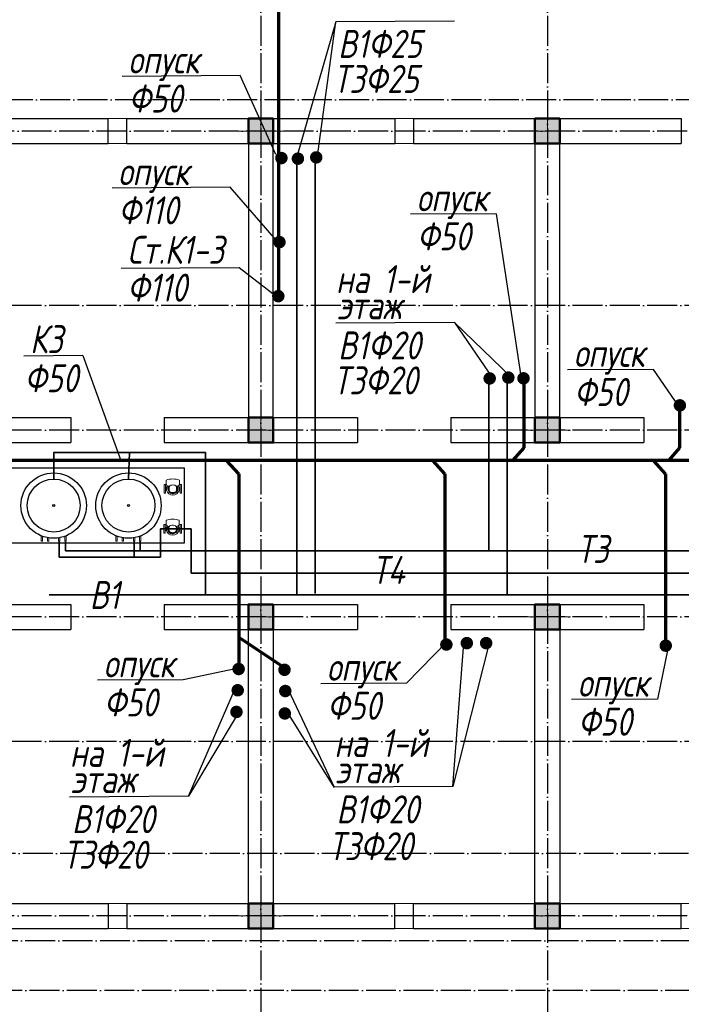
# Model space of a CAD drawing. Extents: x -4445 to 1909585, y 1860 to 289234.
# Tile 7 of 110: x 209969 to 220590, y 203971 to 219779. Entities that reach past the tile are written whole.
import ezdxf

# ---------------------------------------------------------------- set-up
doc = ezdxf.new("R2010")
doc.units = 0
doc.header["$LTSCALE"] = 0.5
doc.header["$MEASUREMENT"] = 0
doc.linetypes.add('ACAD_ISO04W100', pattern=[30, 24, -3, 0, -3])
doc.layers.get('0').update_dxf_attribs({"linetype": 'CONTINUOUS', "lineweight": 18})
for name, color, linetype in [('kolonn', 7, 'CONTINUOUS'), ('os', 3, 'CONTINUOUS'), ('V325--3203', 7, 'CONTINUOUS')]:
    doc.layers.add(name, color=color, linetype=linetype)
for name, color, linetype, lineweight in [('В1', 5, 'CONTINUOUS', 35), ('К1', 24, 'бытовая канализация', 70), ('Т3', 1, 'CONTINUOUS', 35), ('Т4', 6, 'CONTINUOUS', 35)]:
    doc.layers.add(name, color=color, linetype=linetype, lineweight=lineweight)
doc.styles.add('GOST', font='isocpeur.ttf')
doc.styles.add('Isocpeur', font='isocpeui.ttf', dxfattribs={"height": 250})
doc.styles.get("Standard").update_dxf_attribs({"font": 'spds.shx', "oblique": 15})
doc.styles.add('style1', font='isocpeui.ttf', dxfattribs={"height": 80})
doc.linetypes.add('бытовая канализация', pattern='A,5,-0.5,["К1",Standard,S=0.7,R=0,X=0,Y=-0.35],-2', length=7.5)

# ---------------------------------------------------------------- blocks, each defined once
blk = doc.blocks.new('ghsdd')
at = {"ltscale": 50}
h = blk.add_hatch(color=256, dxfattribs=at)
h.paths.add_polyline_path([(0, 200), (-200, 200), (-200, 0), (0, 0)])
h.paths.add_polyline_path([(200, 0), (200, 200), (0, 200), (0, 0)])
h.paths.add_polyline_path([(0, 0), (-200, 0), (-200, -200), (0, -200)])
h.paths.add_polyline_path([(0, 0), (0, -200), (200, -200), (200, 0)])
at = {"lineweight": 0}
for p, q in [((0, -374), (0, 374)), ((-374, 0), (374, 0))]:
    blk.add_line(p, q, dxfattribs=at)
at = {"lineweight": 50, "ltscale": 50}
blk.add_lwpolyline([(200, 200), (200, -200), (-200, -200), (-200, 200), (200, 200)], dxfattribs=at)
blk = doc.blocks.new('Бойлер')
at = {"ltscale": 250, "elevation": -330}
for points in [[(494, 179), (569, 179), (569, 201), (485, 201)], [(519, 79), (569, 79), (569, 101), (515, 101)], [(519, -79), (569, -79), (569, -101), (515, -101)], [(494, -179), (569, -179), (569, -201), (485, -201)]]:
    blk.add_lwpolyline(points, dxfattribs=at)
at = {"color": 8, "lineweight": -3}
blk.add_circle((0, 0, -25), 525, dxfattribs=at)
at = {"layer": 'V325--3203', "color": 244, "linetype": 'Continuous', "lineweight": -3, "true_color": 0x991b1e}
for centre, radius in [((0, 0, -1870), 425), ((0, 0), 16), ((0, 0), 16)]:
    blk.add_circle(centre, radius, dxfattribs=at)
blk = doc.blocks.new('wbhrekzwbz')
for p, q in [((833685, 608493), (833825, 608493)), ((833685, 608493), (833685, 608473)), ((833685, 608473), (833825, 608473)), ((833752, 608455), (833752, 608473)), ((833757, 608455), (833757, 608473)), ((833825, 608493), (833825, 608473)), ((833835, 608459), (833846, 608459)), ((833846, 608459), (833847, 608459)), ((833847, 608459), (833893, 608459)), ((833767, 608422), (833766, 608422)), ((833767, 608422), (833768, 608426)), ((833768, 608421), (833771, 608431)), ((833769, 608425), (833768, 608426)), ((833771, 608431), (833772, 608434)), ((833775, 608428), (833771, 608431)), ((833772, 608434), (833777, 608435)), ((833773, 608420), (833775, 608428)), ((833780, 608429), (833775, 608428)), ((833777, 608435), (833781, 608432)), ((833778, 608419), (833780, 608429)), ((833781, 608422), (833779, 608423)), ((833780, 608419), (833779, 608418)), ((833781, 608432), (833780, 608429)), ((833781, 608422), (833780, 608419)), ((833795, 608406), (833795, 608420)), ((833795, 608286), (833795, 608299)), ((833685, 608233), (833825, 608233)), ((833685, 608233), (833685, 608213)), ((833685, 608213), (833825, 608213)), ((833752, 608251), (833752, 608233)), ((833757, 608251), (833757, 608233)), ((833825, 608233), (833825, 608213)), ((833846, 608247), (833835, 608247)), ((833847, 608247), (833846, 608247)), ((833893, 608247), (833847, 608247))]:
    blk.add_line(p, q)
for centre, radius, start, end in [((833755, 608353), 102, 61.8806, 298.1194), ((833835, 608420), 39.2, 90, 180), ((833617, 608353), 296, 339.048, 20.952), ((833755, 608353), 80, 78.5833, 300.4637), ((833755, 608353), 70, 54.6499, 305.3501), ((833825, 608353), 131, 166.0375, 193.9625), ((833732, 608376), 35, 103.9625, 166.0375), ((833732, 608330), 35, 193.9625, 256.0375), ((833755, 608283), 131, 76.0375, 103.9625), ((833755, 608423), 131, 256.0375, 283.9625), ((833755, 608353), 80, 59.5363, 71.4167), ((833778, 608376), 35, 13.9625, 76.0375), ((833778, 608330), 35, 283.9625, 346.0375), ((833685, 608353), 131, 346.0375, 13.9625), ((833835, 608286), 39.2, 180, 270)]:
    blk.add_arc(centre, radius, start, end)
for major_axis, start_param, end_param in [((-6.52, 1.75), 0, 0.083762), ((6.52, -1.75), 6.199423, 6.283185)]:
    blk.add_ellipse((833773, 608420), major_axis=major_axis, ratio=0.573576, start_param=start_param, end_param=end_param)
for points, knots in [([(833729, 608451), (833729, 608454), (833730, 608456), (833730, 608463), (833730, 608468), (833730, 608473)], [7.52244, 7.52244, 7.52244, 7.52244, 8.303277, 8.303277, 9.72141, 9.72141, 9.72141, 9.72141]), ([(833751, 608455), (833751, 608457), (833751, 608459), (833751, 608466), (833751, 608469), (833751, 608473)], [-1.848966, -1.848966, -1.848966, -1.848966, -1.076677, -1.076677, 0, 0, 0, 0]), ([(833759, 608473), (833759, 608465), (833759, 608460), (833759, 608455), (833759, 608455), (833759, 608455)], [-3.537369, -3.537369, -3.537369, -3.537369, -1.950951, -1.950951, -1.895791, -1.895791, -1.895791, -1.895791]), ([(833780, 608473), (833780, 608470), (833780, 608467), (833780, 608459), (833780, 608455), (833781, 608451)], [0, 0, 0, 0, 0.922683, 0.922683, 2.206235, 2.206235, 2.206235, 2.206235]), ([(833730, 608233), (833724, 608243), (833718, 608252), (833711, 608261), (833711, 608261), (833711, 608261)], [0, 0, 0, 0, 3.345116, 3.345116, 3.347361, 3.347361, 3.347361, 3.347361]), ([(833751, 608233), (833751, 608237), (833751, 608241), (833751, 608247), (833751, 608249), (833751, 608251)], [-2.538457, -2.538457, -2.538457, -2.538457, -1.261815, -1.261815, -0.72095, -0.72095, -0.72095, -0.72095]), ([(833759, 608251), (833759, 608250), (833759, 608250), (833759, 608245), (833759, 608240), (833759, 608233)], [-2.610239, -2.610239, -2.610239, -2.610239, -2.175771, -2.175771, 0, 0, 0, 0])]:
    blk.add_open_spline(points, degree=3, knots=knots)
blk.add_open_spline([(833771, 608252), (833774, 608246), (833777, 608239), (833780, 608233)], degree=3)

msp = doc.modelspace()

# ---------------------------------------------------------------- linework, layer by layer
at = {"lineweight": 30}
for p, q in [((209039.606, 218190.297), (211389.606, 218190.297)), ((211389.606, 217790.297), (211389.606, 218190.297)), ((211689.606, 217790.297), (211689.606, 218190.297)), ((211689.606, 218190.297), (215989.606, 218190.297)), ((215989.606, 218190.297), (215989.606, 217790.297)), ((216289.606, 218190.297), (220589.606, 218190.297)), ((216289.606, 218190.297), (216289.606, 217790.297)), ((220589.606, 218190.297), (220589.606, 217790.297)), ((209439.606, 217790.297), (211389.606, 217790.297)), ((211689.606, 217790.297), (213639.606, 217790.297)), ((213639.606, 217790.297), (213639.606, 213390.297)), ((214039.606, 217790.297), (215989.606, 217790.297)), ((214039.606, 213390.297), (214039.606, 217790.297)), ((216289.606, 217790.297), (218239.606, 217790.297)), ((218239.606, 217790.297), (218239.606, 213390.297)), ((218639.606, 217790.297), (220589.606, 217790.297)), ((218639.606, 213390.297), (218639.606, 217790.297)), ((209639.606, 213390.297), (210789.606, 213390.297)), ((210789.606, 213390.297), (210789.606, 212990.297)), ((212289.606, 213390.297), (213639.606, 213390.297)), ((212289.606, 213390.297), (212289.606, 212990.297)), ((214039.606, 213390.297), (215389.606, 213390.297)), ((215389.606, 213390.297), (215389.606, 212990.297)), ((216889.606, 213390.297), (218239.606, 213390.297)), ((216889.606, 213390.297), (216889.606, 212990.297)), ((218639.606, 213390.297), (219989.606, 213390.297)), ((219989.606, 213390.297), (219989.606, 212990.297)), ((209039.606, 212990.297), (210789.606, 212990.297)), ((212289.606, 212990.297), (215389.606, 212990.297)), ((216889.606, 212990.297), (219989.606, 212990.297)), ((209039.606, 210390.297), (210789.606, 210390.297)), ((210789.606, 210390.297), (210789.606, 209990.297)), ((212289.606, 210390.297), (215389.606, 210390.297)), ((212289.606, 210390.297), (212289.606, 209990.297)), ((215389.606, 210390.297), (215389.606, 209990.297)), ((216889.606, 210390.297), (219989.606, 210390.297)), ((216889.606, 210390.297), (216889.606, 209990.297)), ((219989.606, 210390.297), (219989.606, 209990.297)), ((209639.606, 209990.297), (210789.606, 209990.297)), ((212289.606, 209990.297), (213639.606, 209990.297)), ((213639.606, 205590.297), (213639.606, 209990.297)), ((214039.606, 209990.297), (215389.606, 209990.297)), ((214039.606, 209990.297), (214039.606, 205590.297)), ((216889.606, 209990.297), (218239.606, 209990.297)), ((218239.606, 205590.297), (218239.606, 209990.297)), ((218639.606, 209990.297), (219989.606, 209990.297)), ((218639.606, 209990.297), (218639.606, 205590.297)), ((209439.606, 205590.297), (211389.606, 205590.297)), ((211389.606, 205590.297), (211389.606, 205190.297)), ((211689.606, 205590.297), (211689.606, 205190.297)), ((211689.606, 205590.297), (215989.606, 205590.297)), ((215989.606, 205190.297), (215989.606, 205590.297)), ((216289.606, 205190.297), (216289.606, 205590.297)), ((216289.606, 205590.297), (220589.606, 205590.297)), ((220589.606, 205190.297), (220589.606, 205590.297)), ((209039.606, 205190.297), (211389.606, 205190.297)), ((211689.606, 205190.297), (215989.606, 205190.297)), ((216289.606, 205190.297), (220589.606, 205190.297))]:
    msp.add_line(p, q, dxfattribs=at)
for p, q in [((211389.606, 218190.297), (211689.606, 218190.297)), ((216289.606, 218190.297), (215989.606, 218190.297)), ((211689.606, 217790.297), (211389.606, 217790.297)), ((215989.606, 217790.297), (216289.606, 217790.297)), ((211689.606, 205590.297), (211389.606, 205590.297)), ((216289.606, 205590.297), (215989.606, 205590.297)), ((220889.606, 205590.297), (220589.606, 205590.297)), ((211389.606, 205190.297), (211689.606, 205190.297)), ((215989.606, 205190.297), (216289.606, 205190.297)), ((220589.606, 205190.297), (220889.606, 205190.297))]:
    msp.add_line(p, q)
at = {"lineweight": 30, "ltscale": 250, "elevation": 1870}
msp.add_lwpolyline([(209815.057, 211378.261), (212615.057, 211378.261), (212615.057, 212578.261), (209815.057, 212578.261)], close=True, dxfattribs=at)
at = {"layer": 'os', "color": 3, "linetype": 'ACAD_ISO04W100', "ltscale": 40}
for p, q in [((213839.606, 260046.548), (213839.606, 198822.831)), ((218439.606, 260046.548), (218439.606, 198822.831)), ((250985.922, 218490.297), (193189.683, 218490.297)), ((270492.658, 217990.297), (193189.683, 217990.297)), ((278132.848, 215190.297), (193189.683, 215190.297)), ((278132.848, 213190.297), (193189.683, 213190.297)), ((278132.848, 210190.297), (193189.683, 210190.297)), ((278132.848, 208190.297), (193189.683, 208190.297)), ((243506.621, 206390.297), (193189.683, 206390.297)), ((270492.658, 205390.297), (193189.683, 205390.297)), ((256146.255, 204990.297), (193189.683, 204990.297)), ((252015.521, 204190.297), (193189.683, 204190.297))]:
    msp.add_line(p, q, dxfattribs=at)
at = {"layer": 'В1'}
for p, q in [((214417.298, 217515.8), (214417.298, 210547.446)), ((217794.753, 214000.822), (217794.753, 210547.446)), ((210442.35, 210547.446), (260319.449, 210547.446))]:
    msp.add_line(p, q, dxfattribs=at)
at = {"layer": 'В1', "const_width": 100}
for points in [[(214385.772, 217547.879, 1), (214485.772, 217547.879, 1)], [(217763.227, 214032.902, 1), (217863.227, 214032.902, 1)], [(217096.605, 209769.915, 1), (217196.605, 209769.915, 1)], [(213419.162, 209013.229, 1), (213519.162, 209013.229, 1)], [(214182.842, 209001.021, 1), (214282.842, 209001.021, 1)]]:
    msp.add_lwpolyline(points, format="xyb", close=True, dxfattribs=at)
at = {"layer": 'В1'}
for points in [[(210515.057, 212403.261), (210515.057, 212830), (212952.6, 212830), (212952.6, 210547.446)], [(211715.057, 212403.261), (211733.828, 212830)]]:
    msp.add_lwpolyline(points, dxfattribs=at)
at = {"layer": 'К1', "ltscale": 500}
for p, q in [((214129.847, 215342.051), (214129.847, 221473.507)), ((198879.805, 212706.335), (224690.861, 212706.335)), ((213485.683, 212490.098), (213297.132, 212699.038)), ((213485.683, 212490.098), (213485.683, 209346.407))]:
    msp.add_line(p, q, dxfattribs=at)
at = {"layer": 'К1', "color": 18, "lineweight": 25, "true_color": 0x000000}
for p, q in [((215042.808, 219745.161), (214419.305, 217579.861)), ((214745.725, 217549.287), (215042.808, 219745.161)), ((216949.853, 219756.037), (215042.808, 219745.161)), ((213509.273, 218883.151), (211614.325, 218868.417)), ((214080.741, 217612.264), (213509.273, 218883.151)), ((213346.275, 217089.092), (211451.327, 217074.359)), ((214092.364, 216233.058), (213346.275, 217089.092)), ((217620.992, 216663.622), (216243.439, 216655.531)), ((218021.706, 214057.021), (217620.992, 216663.622)), ((213494.865, 215797.767), (211599.917, 215783.033)), ((214105.199, 215317.602), (213494.865, 215797.767)), ((216949.853, 214915.741), (215042.808, 214904.865)), ((217863.227, 214032.902), (216949.853, 214915.741)), ((216949.853, 214915.741), (217563.747, 214019.186)), ((210983.358, 214386.115), (210035.884, 214378.748)), ((210983.358, 214386.115), (211591.245, 212703.937)), ((220142.156, 214165.451), (218764.604, 214157.36)), ((220542.87, 213581.597), (220142.156, 214165.451)), ((216829.847, 209796.966), (216178.745, 209126.923)), ((217507.215, 209769.915), (216923.061, 207466.889)), ((216923.061, 207466.889), (217096.605, 209769.915)), ((220372.698, 209675.836), (220206.547, 208871.204)), ((213433.684, 209359.784), (212595.48, 209180.758)), ((212595.48, 209180.758), (211217.928, 209172.667)), ((212677.937, 207310.234), (213419.162, 209013.229)), ((214276.572, 209025.264), (215016.016, 207456.013)), ((216178.745, 209126.923), (214801.193, 209118.831)), ((220206.547, 208871.204), (218828.995, 208863.113)), ((215016.016, 207456.013), (214257.969, 208678.544)), ((213459.111, 208616.04), (212677.937, 207310.234)), ((216923.061, 207466.889), (215016.016, 207456.013)), ((212677.937, 207310.234), (210770.892, 207299.358))]:
    msp.add_line(p, q, dxfattribs=at)
at = {"layer": 'К1'}
for p, q in [((218059.606, 214055.953), (218059.606, 212904.345)), ((220562.576, 213559.19), (220562.576, 212904.345)), ((218059.606, 212904.345), (217878.517, 212703.965)), ((220562.576, 212904.345), (220381.486, 212703.965)), ((216796.033, 212490.098), (216607.483, 212699.038)), ((220337.426, 212490.098), (220148.875, 212699.038)), ((216796.033, 212490.098), (216796.033, 209674.862)), ((220337.426, 212490.098), (220337.426, 209647.061)), ((214218.37, 209370.914), (213482.778, 209866.132))]:
    msp.add_line(p, q, dxfattribs=at)
at = {"layer": 'К1', "const_width": 100}
for points in [[(214120.479, 217557.732, 1), (214220.479, 217557.732, 1)], [(214089.438, 216208.633, 1), (214189.438, 216208.633, 1)], [(214070.749, 215340.519, 1), (214170.749, 215340.519, 1)], [(218006.703, 214021.428, 1), (218106.703, 214021.428, 1)], [(220516.867, 213587.312, 1), (220616.867, 213587.312, 1)], [(216768.362, 209747.284, 1), (216868.362, 209747.284, 1)], [(220289.977, 209729.002, 1), (220389.977, 209729.002, 1)], [(213434.341, 209354.476, 1), (213534.341, 209354.476, 1)], [(214170.157, 209341.8, 1), (214270.157, 209341.8, 1)]]:
    msp.add_lwpolyline(points, format="xyb", close=True, dxfattribs=at)
at = {"layer": 'Т3'}
for p, q in [((214711.121, 217536.045), (214711.121, 210567.692)), ((217501.345, 214015.164), (217501.345, 211250.226)), ((210705.057, 211250.226), (260989.063, 211250.226)), ((210705.057, 211250.226), (260047.252, 211250.226)), ((210705.057, 211250.226), (259763.712, 211250.226))]:
    msp.add_line(p, q, dxfattribs=at)
at = {"layer": 'Т3', "const_width": 100}
for points in [[(214679.595, 217568.125, 1), (214779.595, 217568.125, 1)], [(217463.747, 214019.186, 1), (217563.747, 214019.186, 1)], [(217407.215, 209769.915, 1), (217507.215, 209769.915, 1)], [(213399.42, 208665.091, 1), (213499.42, 208665.091, 1)], [(214175.319, 208640.676, 1), (214275.319, 208640.676, 1)]]:
    msp.add_lwpolyline(points, format="xyb", close=True, dxfattribs=at)
at = {"layer": 'Т3', "elevation": 1540}
for points in [[(210705.057, 211409.251), (210705.057, 211250.226)], [(211905.057, 211409.251), (211905.057, 211250.226)]]:
    msp.add_lwpolyline(points, dxfattribs=at)
at = {"layer": 'Т4'}
msp.add_line((212721.4, 210891.665, 1540), (260994.682, 210891.665), dxfattribs=at)
at = {"layer": 'Т4', "elevation": 1540}
for points in [[(210605.057, 211150.458), (212227.9, 211150.458), (212227.9, 211603.419), (212721.4, 211603.419), (212721.4, 210891.665)], [(210605.057, 211409.251), (210605.057, 211150.458)], [(211805.057, 211409.251), (211805.057, 211150.458)]]:
    msp.add_lwpolyline(points, dxfattribs=at)

# ---------------------------------------------------------------- block references
for name, p, rotation in [('Бойлер', (210515.057, 211978.261, 1870), 270), ('Бойлер', (211715.057, 211978.261, 1870), 270), ('wbhrekzwbz', (820780.653, -621506.954, 1870), 90.00000000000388), ('wbhrekzwbz', (820778.006, -622151.521, 1870), 90.00000000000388)]:
    msp.add_blockref(name, p, dxfattribs=dict(rotation=rotation))
at = {"layer": 'kolonn'}
for p in [(213839.606, 217990.297), (218439.606, 217990.297), (213839.606, 213190.297), (218439.606, 213190.297), (213839.606, 210190.297), (218439.606, 210190.297), (213839.606, 205390.297), (218439.606, 205390.297)]:
    msp.add_blockref('ghsdd', p, dxfattribs=at)

# ---------------------------------------------------------------- texts
at = {"style": 'style1', "width": 0.8}
for s, p in [('В1Ф25', (215080.881, 219165.095)), ('опуск', (211713.916, 218914.955)), ('Т3Ф25', (215004.889, 218603.257)), ('Ф50', (211717.757, 218288.352)), ('опуск', (211550.917, 217120.897)), ('опуск', (216343.03, 216702.069)), ('Ф110', (211554.758, 216494.293)), ('Ф50', (216346.871, 216075.465)), ('Ст.К1-3', (211699.507, 215859.578)), ('на 1-й ', (215046.967, 215389.242)), ('Ф110', (211694.632, 215252.059)), ('этаж', (215064.04, 214969.715)), ('К3', (210135.474, 214425.286)), ('В1Ф20', (215080.881, 214324.799)), ('опуск', (218864.194, 214203.898)), ('Ф50', (210045.718, 213798.069)), ('Т3Ф20', (215004.889, 213762.961)), ('Ф50', (218868.035, 213577.294)), ('Т3', (218917.574, 211057.098)), ('Т3', (218917.574, 211057.098)), ('Т4', (215625.996, 210720.101)), ('В1', (211093.271, 210317.821)), ('опуск', (211317.518, 209219.205)), ('опуск', (214900.783, 209165.369)), ('опуск', (218928.585, 208909.651)), ('Ф50', (211321.359, 208592.601)), ('Ф50', (214904.624, 208538.766)), ('Ф50', (218932.426, 208283.047)), ('на 1-й ', (215020.175, 207940.391)), ('на 1-й ', (210775.051, 207783.736)), ('этаж', (215037.249, 207520.863)), ('этаж', (210792.125, 207364.208)), ('В1Ф20', (215054.09, 206875.947)), ('В1Ф20', (210808.966, 206719.293)), ('Т3Ф20', (214929.091, 206284.731)), ('Т3Ф20', (210665.424, 206147.632))]:
    msp.add_text(s, height=449.2125, dxfattribs=at).set_placement(p)
at = {"color": 7, "lineweight": 50, "char_height": 250, "width": 8000, "attachment_point": 4, "style": 'Isocpeur'}
for s, insert in [('\\pi697.72727;{\\C0;Ведомость рабочих чертежей основного \\P\\pi3150.85227;комплекта}', (137865.356, 214414.276)), ('\\pi1404.07197;{\\C0;Ведомость ссылочных чертежей }', (138386.954, 206108.948))]:
    msp.add_mtext(s, dxfattribs=dict(at, insert=insert))
at = {"ltscale": 100, "insert": (152636, 214359.8), "char_height": 250, "width": 19702, "attachment_point": 1, "line_spacing_factor": 0.85, "style": 'GOST'}
msp.add_mtext('\\pi1800;Проект разработан на основании чертежей АС и расстановки технологического оборудования, с учетом требований соответствующих нормативных документов, задания на проектирования и технических условий №270/4-1729  от 16.06.2023 года, выданных АО "Тошкент шахар сув таъминоты"\\PИсходные данные:\\P\\pi0;^I^I^IТехническо-экономические показатели:\\P1.^I Площадь застройки -{\\fISOCPEUR|b0|i1|c204|p34;2852,84}  м2\\P2.^IСтроительный объём  -20360.80 м3\\P3.^IПросадочность - I типа\\P4.^IСейсмичность - 8 баллов\\P^I^I^IПожарная безопасность:\\P1.^IКласс ответственности здания......................................................II\\P2.^IСтепень огнестойкости здания......................................................II\\P3.^IКласс по функциональной пожарной опасности.....................Ф1.1\\P\\pi1800;Проектом предусмотрено строительство системы водоснабжения и водоотведения.{\\C1;\\P}^I^I{\\LХолодное водоснабжение.}\\P\\pi0;^IХолодное водоснабжение принято хозяйственно-питьевое Источником хозяйственно бытового водопровода служит  наружная сеть водопровода. \\P^IГарантированный напор - 1,0 атм.\\P^IХолодное водоснабжение принято хозяйственно-питьевое с отдельной противопожарной линией. Количество вводов - один. Хозяйственно-бытовая сеть водоснабжения - тупиковая. Ввод выполняется из оцинкованных стальных обыкновенных водогазопроводных труб ∅50 мм по ГОСТ 3262-75. \\P^IМагистральный трубопровод (лежак),  стояки и подводки воды к санитарно-техническим приборам выполняются из полипропиленовых труб PP-R PN10. Магистральный трубопровод прокладываются под потолком техподполья. Стояки прокладываются скрыто в шахтах совместно со стояками канализации. Подводка труб к сан-тех приборам выполняется скрыто в штробах. Каждый стояк и поэтажное ответвление имеет свою запорную арматуру. Перед заделкой штроб необходимо провести гидравлическое испытание трубопроводов.\\P^IДля учета водопотребления установлен ультразвуковой счетчик воды с модулем передачи данных.\\P^I^I{\\LПротивопожарный водопровод. \\P}^IПротивопожарная сеть - принята тупиковой. Противопожарный водопровод выполняется из стальных электросварных труб ∅57мм мм.  Внутреннее пожаротушение осуществляется пожарными кранами ∅50 мм, диаметр спрыска наконечника пожарного ствола - 16 мм, длина рукавов - 20 м. Пожарные краны размещаются в специальных шкафах навесного ШПК-320Н и встраиваемого типа ШПК-320В размерами 1300х540х300 (ВхШхГ). Каждый пожарный шкаф оснащается двумя порошковыми огнетушителями ОП-5.\\P^IРасход воды на внутреннее пожаротушение составляет в одну струю по 2,6 л/сек. \\P^IСтальные трубопроводы окрашиваются масляной краской за 2 раза. \\P^IРасход воды на наружнее пожаротушение составляет 20 л/сек и осуществляется от пожарных гидрантов существующей городской сети водопровода.\\P^I^I{\\LГорячее водоснабжение. }\\P^IГорячее водоснабжение принято циркуляционным - от вертикальных накопительных бойлеров косвенного нагрева с контуром подключения солнечных коллекторов. Основным источником тепла для бойлеров ГВС служит тепловая сеть. Трубопроводы горячего водоснабжения выполняются из и PP-RCT труб  PN20. Магистральные циркуляционные трубопроводы прокладываются открыто под потолком цокольного этажа. Подводки к сан-тех приборам прокладываются аналогично подводящим трубопроводам холодного водоснабжения. Альтернативным источником тепла для бойлеров в теплое время года и в ясную погоду служат солнечные коллекторы, устанавливаемые на кровле здания. Монтаж и точный угол наклона коллекторов выполнить по требованиям изготовителя водонагревателей. Допускается установка коллекторов отличной от проекта в соответствии с требованиями завода- изготовителя. Трубопроводы теплоснабжения выполняются из медных труб. \\P^IТеплоносителем для солнечных коллекторов служит водный раствор гликоля (антифриз). нормальной работы контура теплоснабжения и горячего водоснабжения устанавливаются циркуляционные насосы (1 раб. 1 резервный), а также контроллер управления гелиосистемой.\\P^IВсе трубопроводы, прокладываемые по чердаку, а также трубопроводны горячего водоснабжения и циркуляции (за исключение подводок к сантехприборам) покрваются теплоизоячцйионными материалами.\\P^I^I{\\LКанализация}\\P^IВ проекте принята самотёчная система хозяйственно-бытовой канализации. Внутренние сети канализации К1 выполняются из безнапорных полипропиленовых труб ∅50-110мм. Трубы канализации прокладываются под потолком цокольного этажа, а также частично открыто по стенам. \\P^IСтояки прокладываются в шахтах. Все санитарно-технические приборы оборудуются гидравлическими затворам - сифонами. \\P^IВыпуски канализации  выводятся к смотровым колодцам.\\P^IРасчетные расходы определены согласно ШНК 2.04.01-2022. "Внутренний водопровод и канализация зданий."  ', dxfattribs=at)

doc.saveas('drawing.dxf')
